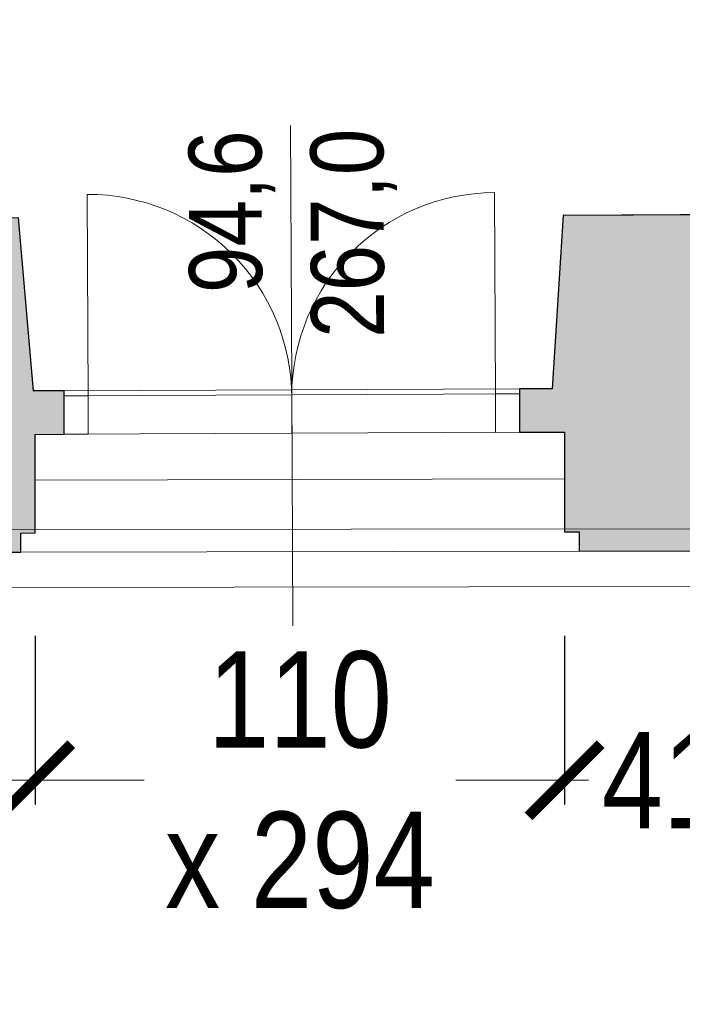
# Model space of a CAD drawing. Extents: x -6068 to 35118, y -17738 to 67348.
# Tile 234 of 243: x 1706 to 1844, y 22078 to 22282. Entities that reach past the tile are written whole.
import ezdxf

# ---------------------------------------------------------------- set-up
doc = ezdxf.new("R2010")
doc.units = 0
doc.header["$LTSCALE"] = 15
doc.linetypes.add('Continua', pattern=[0])
doc.linetypes.add('Cui_CONTINU', pattern=[0])
doc.layers.get('0').update_dxf_attribs({"linetype": 'CONTINUOUS'})
doc.layers.get('DEFPOINTS').update_dxf_attribs({"linetype": 'CONTINUOUS'})
for name, color, linetype, lineweight, true_color in [('Baie Architectural - Seuil - NIVEAUX - Style par défaut', 7, 'Continua', 0, 0x000000), ('EDL-Mesures et Cotes', 7, 'Continua', 0, 0xc0c0c0), ('Enveloppe - NIVEAUX - Style par défaut', 7, 'Continua', 0, 0x000000), ('Extrusion Solide - NIVEAUX - Style par défaut', 7, 'Continua', 0, 0x000000), ('Fenêtre - Cadre - NIVEAUX - Style par défaut', 7, 'Continua', 0, 0x000000), ('Fenêtre - Mesures - NIVEAUX - Style par défaut', 7, 'Continua', 0, 0x000000), ('Fenêtre - Ouvertures - NIVEAUX - Style par défaut', 7, 'Continua', 0, 0x000000), ('Fenêtre - Seuil - NIVEAUX - Style par défaut', 7, 'Continua', 0, 0x000000)]:
    doc.layers.add(name, color=color, linetype=linetype, lineweight=lineweight, true_color=true_color)
doc.layers.add('EDL_NIVEAU 1 murs & cloisons', color=5, linetype='CONTINUOUS')
doc.layers.add('PIS-fond de plan', color=7, linetype='Cui_CONTINU')
doc.styles.add('Arial Narrow', font='ARIALN.TTF')
doc.styles.add('MtXpl_Arial_Narrow', font='ARIALN.TTF')
doc.dimstyles.new('Côtes (ech cm) PIS', dxfattribs={"dimscale": 0, "dimtxt": 20, "dimasz": 15, "dimexe": 5, "dimexo": 5, "dimgap": 5, "dimtad": 0, "dimtih": 1, "dimtoh": 1, "dimdec": 0, "dimtxsty": 'Arial Narrow', "dimblk": 'ARCHTICK', "dimcen": 0, "dimclrd": 256, "dimclre": 256, "dimclrt": 256, "dimadec": 0, "dimazin": 0, "dimtfac": 1, "dimtdec": 0, "dimtmove": 2, "dimatfit": 3, "dimfxl": 30, "dimfxlon": 1, "dimlwd": 0, "dimarcsym": 0})

# ---------------------------------------------------------------- blocks, each defined once
blk = doc.blocks.new('EDP_Niveau 1_2025 09 17')
at = {"layer": 'EDL_NIVEAU 1 murs & cloisons', "linetype": 'Continuous', "ltscale": 0.08}
h = blk.add_hatch(color=9, dxfattribs=at)
h.dxf.hatch_style = 1
h.paths.add_polyline_path([(1574.9, -1676.16), (1539.9, -1675.83), (1513.96, -1675.33), (1513.63, -1713.17), (1442.8, -1712.02), (1442.15, -1751.81), (1515.75, -1753.01), (1515.12, -1777.34), (1512.2, -1777.35), (1512.35, -1828.15), (1562.98, -1828.06), (1562.98, -1825.75), (1686.43, -1825.67), (1686.43, -1828.45), (1706.28, -1828.41), (1706.27, -1824.41), (1709.27, -1824.4), (1709.25, -1803.94), (1715.3, -1803.91), (1715.3, -1794.91), (1708.93, -1794.91), (1705.85, -1758.95), (1574.66, -1759.54)])
h = blk.add_hatch(color=9, dxfattribs=at)
h.dxf.hatch_style = 1
h.paths.add_polyline_path([(1855.46, -1758.28), (1818.96, -1758.45), (1816.69, -1794.46), (1809.87, -1794.49), (1809.91, -1803.49), (1819.22, -1803.49), (1819.26, -1824.17), (1822.26, -1824.17), (1822.26, -1828.17), (1857.15, -1828.09), (1857.15, -1824.09), (1860.14, -1824.09), (1860.05, -1803.26), (1865.41, -1803.24), (1865.37, -1794.24), (1859.02, -1794.27)])
at = {"layer": 'Baie Architectural - Seuil - NIVEAUX - Style par défaut', "color": 103, "linetype": 'Continua', "lineweight": 5, "ltscale": 0.1, "true_color": 0x49c386}
for p, q in [((1819.24, -1813.17), (1709.25, -1813.4)), ((1706.28, -1828.41), (1822.27, -1828.17))]:
    blk.add_line(p, q, dxfattribs=at)
at = {"layer": 'EDL_NIVEAU 1 murs & cloisons', "linetype": 'Continuous', "ltscale": 0.08}
for points in [[(1574.9, -1676.16), (1539.9, -1675.83), (1513.96, -1675.33), (1513.63, -1713.17), (1442.8, -1712.02), (1442.15, -1751.81), (1515.75, -1753.01), (1515.12, -1777.34), (1512.2, -1777.35), (1512.35, -1828.15), (1562.98, -1828.06), (1562.98, -1825.75), (1686.43, -1825.67), (1686.43, -1828.45), (1706.28, -1828.41), (1706.27, -1824.41), (1709.27, -1824.4), (1709.25, -1803.94), (1715.3, -1803.91), (1715.3, -1794.91), (1708.93, -1794.91), (1705.85, -1758.95), (1574.66, -1759.54), (1574.9, -1676.16)], [(1855.46, -1758.28), (1818.96, -1758.45), (1816.69, -1794.46), (1809.87, -1794.49), (1809.91, -1803.49), (1819.22, -1803.49), (1819.26, -1824.17), (1822.26, -1824.17), (1822.26, -1828.17), (1857.15, -1828.09), (1857.15, -1824.09), (1860.14, -1824.09), (1860.05, -1803.26), (1865.41, -1803.24), (1865.37, -1794.24), (1859.02, -1794.27), (1855.46, -1758.28)]]:
    blk.add_lwpolyline(points, close=True, dxfattribs=at)
at = {"layer": 'Enveloppe - NIVEAUX - Style par défaut', "color": 18, "linetype": 'Continua', "lineweight": 20, "ltscale": 0.1, "true_color": 0x000000}
for p, q in [((1818.96, -1758.45), (1816.69, -1794.46)), ((1855.46, -1758.28), (1818.96, -1758.45)), ((1708.93, -1794.94), (1705.85, -1758.95)), ((1715.26, -1794.91), (1708.93, -1794.94)), ((1715.3, -1803.91), (1715.26, -1794.91)), ((1816.69, -1794.46), (1809.87, -1794.49)), ((1809.87, -1794.49), (1809.91, -1803.49)), ((1709.27, -1824.4), (1709.25, -1813.4)), ((1819.24, -1813.17), (1819.26, -1824.17)), ((1706.27, -1824.41), (1709.27, -1824.4)), ((1706.28, -1828.41), (1706.27, -1824.41)), ((1819.26, -1824.17), (1822.26, -1824.17)), ((1822.26, -1824.17), (1822.27, -1828.17)), ((1822.27, -1828.17), (1857.15, -1828.09)), ((1686.43, -1828.45), (1706.28, -1828.41))]:
    blk.add_line(p, q, dxfattribs=at)
at = {"layer": 'Extrusion Solide - NIVEAUX - Style par défaut', "color": 253, "linetype": 'Continua', "lineweight": 13, "ltscale": 0.1, "true_color": 0xa5a5c0}
for p, q in [((2164.79, -1823.13), (1515.1, -1823.93)), ((1503.05, -1835.94), (2176.61, -1835.11))]:
    blk.add_line(p, q, dxfattribs=at)
at = {"layer": 'Fenêtre - Cadre - NIVEAUX - Style par défaut', "color": 161, "linetype": 'Continua', "lineweight": 13, "ltscale": 0.1, "true_color": 0x7599ff}
for p, q in [((1715.27, -1795.91), (1809.88, -1795.49)), ((1715.27, -1795.91), (1720.27, -1795.89)), ((1715.3, -1803.91), (1715.27, -1795.91)), ((1715.3, -1803.91), (1715.27, -1795.91)), ((1720.27, -1795.89), (1720.3, -1803.89)), ((1804.88, -1795.51), (1809.88, -1795.49)), ((1804.91, -1803.51), (1804.88, -1795.51)), ((1809.88, -1795.49), (1809.91, -1803.49)), ((1809.88, -1795.49), (1809.91, -1803.49)), ((1809.91, -1803.49), (1715.3, -1803.91)), ((1809.91, -1803.49), (1804.91, -1803.51)), ((1720.3, -1803.89), (1715.3, -1803.91))]:
    blk.add_line(p, q, dxfattribs=at)
at = {"layer": 'Fenêtre - Mesures - NIVEAUX - Style par défaut', "color": 161, "linetype": 'Continua', "lineweight": 13, "ltscale": 0.1, "true_color": 0x7599ff}
for q in [(1762.32, -1739.78), (1762.79, -1843.7)]:
    blk.add_line((1762.56, -1793.7), q, dxfattribs=at)
at = {"layer": 'Fenêtre - Ouvertures - NIVEAUX - Style par défaut', "color": 161, "linetype": 'Continua', "lineweight": 13, "ltscale": 0.1, "true_color": 0x7599ff}
for p, q in [((1720.27, -1796.39), (1720.08, -1754.08)), ((1804.88, -1796.01), (1804.69, -1753.7)), ((1720.27, -1795.89), (1720.3, -1803.89)), ((1762.57, -1795.7), (1762.61, -1803.7)), ((1762.57, -1795.7), (1762.61, -1803.7)), ((1804.88, -1795.51), (1804.91, -1803.51))]:
    blk.add_line(p, q, dxfattribs=at)
at = {"layer": 'Fenêtre - Ouvertures - NIVEAUX - Style par défaut', "color": 161, "linetype": 'Continua', "lineweight": 5, "ltscale": 0.1, "true_color": 0x7599ff}
for centre, start, end in [((1720.27, -1796.39), 0, 90.2577), ((1804.88, -1796.01), 90.2575, 180)]:
    blk.add_arc(centre, 42.31, start, end, dxfattribs=at)
at = {"layer": 'Fenêtre - Seuil - NIVEAUX - Style par défaut', "color": 161, "linetype": 'Continua', "lineweight": 5, "ltscale": 0.1, "true_color": 0x7599ff}
for p, q in [((1809.87, -1794.49), (1715.26, -1794.91)), ((1715.3, -1803.91), (1809.91, -1803.49))]:
    blk.add_line(p, q, dxfattribs=at)
at = {"layer": 'Fenêtre - Mesures - NIVEAUX - Style par défaut', "color": 161, "linetype": 'Continuous', "true_color": 0x7599ff, "style": 'MtXpl_Arial_Narrow'}
for s, p in [('267,0', (1781.78, -1783.84)), ('94,6', (1756.43, -1774.54))]:
    blk.add_text(s, height=15.153, rotation=90.2574, dxfattribs=at).set_placement(p)
blk = doc.blocks.new('_ArchTick')
at = {"color": 0, "linetype": 'ByBlock', "const_width": 0.15}
blk.add_lwpolyline([(-0.5, -0.5), (0.5, 0.5)], dxfattribs=at)
blk = doc.blocks.new('*D147')
at = {"layer": 'DEFPOINTS', "color": 0, "linetype": 'Continuous', "ltscale": 0.08, "transparency": 16777216}
for p in [(1709.28, 22175.6), (1512.32, 22171.85), (1709.28, 22124.23)]:
    blk.add_point(p, dxfattribs=at)
at = {"layer": 'EDL-Mesures et Cotes', "linetype": 'Continuous', "lineweight": -2, "ltscale": 0.08, "transparency": 16777216}
for p, q in [((1512.32, 22154.23), (1512.32, 22119.23)), ((1709.28, 22154.23), (1709.28, 22119.23))]:
    blk.add_line(p, q, dxfattribs=at)
at = {"layer": 'EDL-Mesures et Cotes', "linetype": 'Continuous', "lineweight": 0, "ltscale": 0.08, "transparency": 16777216}
for p, q in [((1512.32, 22124.23), (1588.46, 22124.23)), ((1709.28, 22124.23), (1633.14, 22124.23))]:
    blk.add_line(p, q, dxfattribs=at)
at = {"layer": 'EDL-Mesures et Cotes', "linetype": 'Continuous', "lineweight": 0, "ltscale": 0.08, "transparency": 16777216, "xscale": 15, "yscale": 15, "zscale": 15, "rotation": 180}
blk.add_blockref('_ArchTick', (1512.32, 22124.23), dxfattribs=at)
at = {"layer": 'EDL-Mesures et Cotes', "linetype": 'Continuous', "lineweight": 0, "ltscale": 0.08, "transparency": 16777216, "xscale": 15, "yscale": 15, "zscale": 15}
blk.add_blockref('_ArchTick', (1709.28, 22124.23), dxfattribs=at)
at = {"layer": 'EDL-Mesures et Cotes', "linetype": 'Continuous', "ltscale": 0.08, "transparency": 16777216, "insert": (1610.8, 22124.23), "char_height": 20, "attachment_point": 5, "style": 'Arial Narrow'}
blk.add_mtext('197', dxfattribs=at)
blk = doc.blocks.new('*D148')
at = {"layer": 'DEFPOINTS', "color": 0, "linetype": 'Continuous', "ltscale": 0.08, "transparency": 16777216}
for p in [(1709.28, 22175.6), (1819.26, 22175.83), (1819.26, 22124.23)]:
    blk.add_point(p, dxfattribs=at)
at = {"layer": 'EDL-Mesures et Cotes', "linetype": 'Continuous', "lineweight": -2, "ltscale": 0.08, "transparency": 16777216}
for p, q in [((1709.28, 22154.23), (1709.28, 22119.23)), ((1819.26, 22154.23), (1819.26, 22119.23))]:
    blk.add_line(p, q, dxfattribs=at)
at = {"layer": 'EDL-Mesures et Cotes', "linetype": 'Continuous', "lineweight": 0, "ltscale": 0.08, "transparency": 16777216}
for p, q in [((1709.28, 22124.23), (1731.9, 22124.23)), ((1819.26, 22124.23), (1796.64, 22124.23))]:
    blk.add_line(p, q, dxfattribs=at)
at = {"layer": 'EDL-Mesures et Cotes', "linetype": 'Continuous', "lineweight": 0, "ltscale": 0.08, "transparency": 16777216, "xscale": 15, "yscale": 15, "zscale": 15, "rotation": 180}
blk.add_blockref('_ArchTick', (1709.28, 22124.23), dxfattribs=at)
at = {"layer": 'EDL-Mesures et Cotes', "linetype": 'Continuous', "lineweight": 0, "ltscale": 0.08, "transparency": 16777216, "xscale": 15, "yscale": 15, "zscale": 15}
blk.add_blockref('_ArchTick', (1819.26, 22124.23), dxfattribs=at)
at = {"layer": 'EDL-Mesures et Cotes', "linetype": 'Continuous', "ltscale": 0.08, "transparency": 16777216, "insert": (1764.27, 22124.23), "char_height": 20, "attachment_point": 5, "style": 'Arial Narrow'}
blk.add_mtext('110\\Px 294', dxfattribs=at)
blk = doc.blocks.new('*D138')
at = {"layer": 'DEFPOINTS', "color": 0, "linetype": 'Continuous', "ltscale": 0.08, "transparency": 16777216}
for p in [(1819.26, 22175.83), (1860.14, 22175.91), (1860.14, 22124.23)]:
    blk.add_point(p, dxfattribs=at)
at = {"layer": 'EDL-Mesures et Cotes', "linetype": 'Continuous', "lineweight": -2, "ltscale": 0.08, "transparency": 16777216}
for p, q in [((1819.26, 22154.23), (1819.26, 22119.23)), ((1860.14, 22154.23), (1860.14, 22119.23))]:
    blk.add_line(p, q, dxfattribs=at)
at = {"layer": 'EDL-Mesures et Cotes', "linetype": 'Continuous', "lineweight": 0, "ltscale": 0.08, "transparency": 16777216}
for p, q in [((1819.26, 22124.23), (1804.26, 22124.23)), ((1819.26, 22124.23), (1824.21, 22124.23)), ((1860.14, 22124.23), (1855.19, 22124.23)), ((1860.14, 22124.23), (1875.14, 22124.23))]:
    blk.add_line(p, q, dxfattribs=at)
at = {"layer": 'EDL-Mesures et Cotes', "linetype": 'Continuous', "lineweight": 0, "ltscale": 0.08, "transparency": 16777216, "xscale": 15, "yscale": 15, "zscale": 15}
blk.add_blockref('_ArchTick', (1819.26, 22124.23), dxfattribs=at)
at = {"layer": 'EDL-Mesures et Cotes', "linetype": 'Continuous', "lineweight": 0, "ltscale": 0.08, "transparency": 16777216, "xscale": 15, "yscale": 15, "zscale": 15, "rotation": 180}
blk.add_blockref('_ArchTick', (1860.14, 22124.23), dxfattribs=at)
at = {"layer": 'EDL-Mesures et Cotes', "linetype": 'Continuous', "ltscale": 0.08, "transparency": 16777216, "insert": (1839.7, 22124.23), "char_height": 20, "attachment_point": 5, "style": 'Arial Narrow'}
blk.add_mtext('41', dxfattribs=at)

msp = doc.modelspace()

# ---------------------------------------------------------------- block references
at = {"layer": 'PIS-fond de plan'}
msp.add_blockref('EDP_Niveau 1_2025 09 17', (0, 24000), dxfattribs=at)

# ---------------------------------------------------------------- dimensions: what is measured, and where the dimension line sits
at = {"layer": 'EDL-Mesures et Cotes', "linetype": 'Continuous', "ltscale": 0.08}
for base, p1, p2, picture, middle in [((1709.28, 22124.23), (1512.32, 22171.85), (1709.28, 22175.6), '*D147', (1610.8, 22124.23)), ((1860.14, 22124.23), (1819.26, 22175.83), (1860.14, 22175.91), '*D138', (1839.7, 22124.23))]:
    dim = msp.add_linear_dim(base=base, p1=p1, p2=p2, dimstyle='Côtes (ech cm) PIS', override={"dimscale": 1}, dxfattribs=at)
    dim.commit()
    dim.dimension.update_dxf_attribs({"geometry": picture, "text_midpoint": middle})
dim = msp.add_linear_dim(base=(1819.26, 22124.23), p1=(1709.28, 22175.6), p2=(1819.26, 22175.83), text='<>\\Px 294', dimstyle='Côtes (ech cm) PIS', override={"dimscale": 1}, dxfattribs=at)
dim.commit()
dim.dimension.update_dxf_attribs({"geometry": '*D148', "text_midpoint": (1764.27, 22124.23)})

doc.saveas('drawing.dxf')
